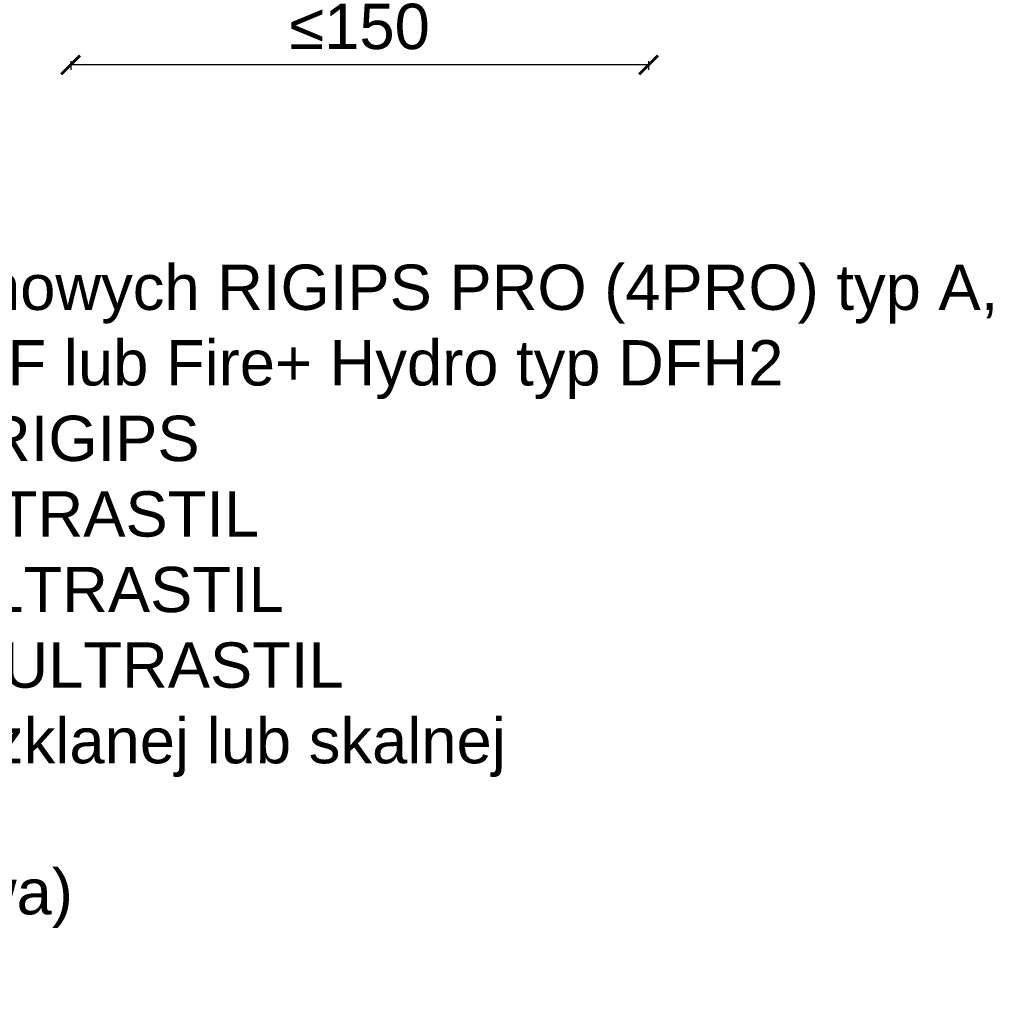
# Model space of a CAD drawing. Header units: millimetres. Extents: x -1515 to 3051, y -92 to 2830.
# Tile 13 of 30: x -1090 to -829, y 2069 to 2329. Entities that reach past the tile are written whole.
import ezdxf

# ---------------------------------------------------------------- set-up
doc = ezdxf.new("R2010")
doc.units = ezdxf.units.MM
doc.layers.add('KRESKOWANIE', color=7, linetype='Continuous', lineweight=9)
doc.styles.get("Standard").update_dxf_attribs({"font": 'arial.ttf'})
doc.dimstyles.new('ISO-25', dxfattribs={"dimtxt": 2.5, "dimasz": 2.5, "dimexe": 1.25, "dimexo": 0.625, "dimtad": 1, "dimtxsty": 'Standard', "dimcen": 2.5, "dimadec": 0, "dimazin": 0, "dimtfac": 1, "dimtmove": 0, "dimatfit": 3, "dimfxl": 1, "dimarcsym": 0})

# ---------------------------------------------------------------- blocks, each defined once
blk = doc.blocks.new('_ArchTick')
at = {"color": 0, "linetype": 'ByBlock', "const_width": 0.15}
blk.add_lwpolyline([(-0.5, -0.5), (0.5, 0.5)], dxfattribs=at)
blk = doc.blocks.new('*D32')
at = {"layer": 'Defpoints', "color": 0, "transparency": 16777216}
for p in [(-1076.37, 2419.21), (-923.37, 2419.21), (-1076.37, 2317.44)]:
    blk.add_point(p, dxfattribs=at)
at = {"layer": 'KRESKOWANIE', "color": 0, "lineweight": -2, "transparency": 16777216}
for p, q in [((-1076.37, 2318.44), (-1076.37, 2316.19)), ((-923.37, 2317.44), (-1076.37, 2317.44)), ((-923.37, 2318.44), (-923.37, 2316.19))]:
    blk.add_line(p, q, dxfattribs=at)
at = {"layer": 'KRESKOWANIE', "color": 0, "lineweight": -2, "transparency": 16777216, "xscale": 5, "yscale": 5, "zscale": 5, "rotation": 180}
blk.add_blockref('_ArchTick', (-1076.37, 2317.44), dxfattribs=at)
at = {"layer": 'KRESKOWANIE', "color": 0, "lineweight": -2, "transparency": 16777216, "xscale": 5, "yscale": 5, "zscale": 5}
blk.add_blockref('_ArchTick', (-923.37, 2317.44), dxfattribs=at)
at = {"layer": 'KRESKOWANIE', "color": 0, "transparency": 16777216, "insert": (-999.87, 2327.57), "char_height": 12, "attachment_point": 5}
blk.add_mtext('≤150', dxfattribs=at)

msp = doc.modelspace()

# ---------------------------------------------------------------- texts
at = {"insert": (-1362.72, 2264.59), "char_height": 12, "width": 550.88598, "attachment_point": 1}
msp.add_mtext('1. Opłytowanie z płyt gipsowo-kartonowych RIGIPS PRO (4PRO) typ A, Hydro typ H2, Fire typ F, Fire+ typ DF lub Fire+ Hydro typ DFH2\\P2. Taśma uszczelniająca piankowa RIGIPS\\P3. Profil poziomy RIGIPS UW 50 ULTRASTIL\\P4. Profil słupkowy RIGIPS CW 50 ULTRASTIL\\P5. Profil przyścienny RIGIPS UD 30 ULTRASTIL\\P6. Wypełnienie z wełny mineralnej szklanej lub skalnej\\P7. Tasma spoinowa RIGIPS\\P8. Tasma samoprzylepna (poślizgowa)\\P9. Sufit podwieszany RIGIPS', dxfattribs=at)

# ---------------------------------------------------------------- dimensions: what is measured, and where the dimension line sits
at = {"layer": 'KRESKOWANIE'}
dim = msp.add_linear_dim(base=(-1076.372, 2317.445), p1=(-923.372, 2419.209), p2=(-1076.372, 2419.209), text='≤150', dimstyle='ISO-25', override={"dimtxt": 12, "dimasz": 5, "dimexo": 4, "dimgap": 4, "dimblk1": 'ArchTick', "dimblk2": 'ArchTick', "dimsah": 1, "dimfxlon": 1}, dxfattribs=at)
dim.commit()
dim.dimension.update_dxf_attribs({"geometry": '*D32', "text_midpoint": (-999.872, 2327.572)})

doc.saveas('drawing.dxf')
